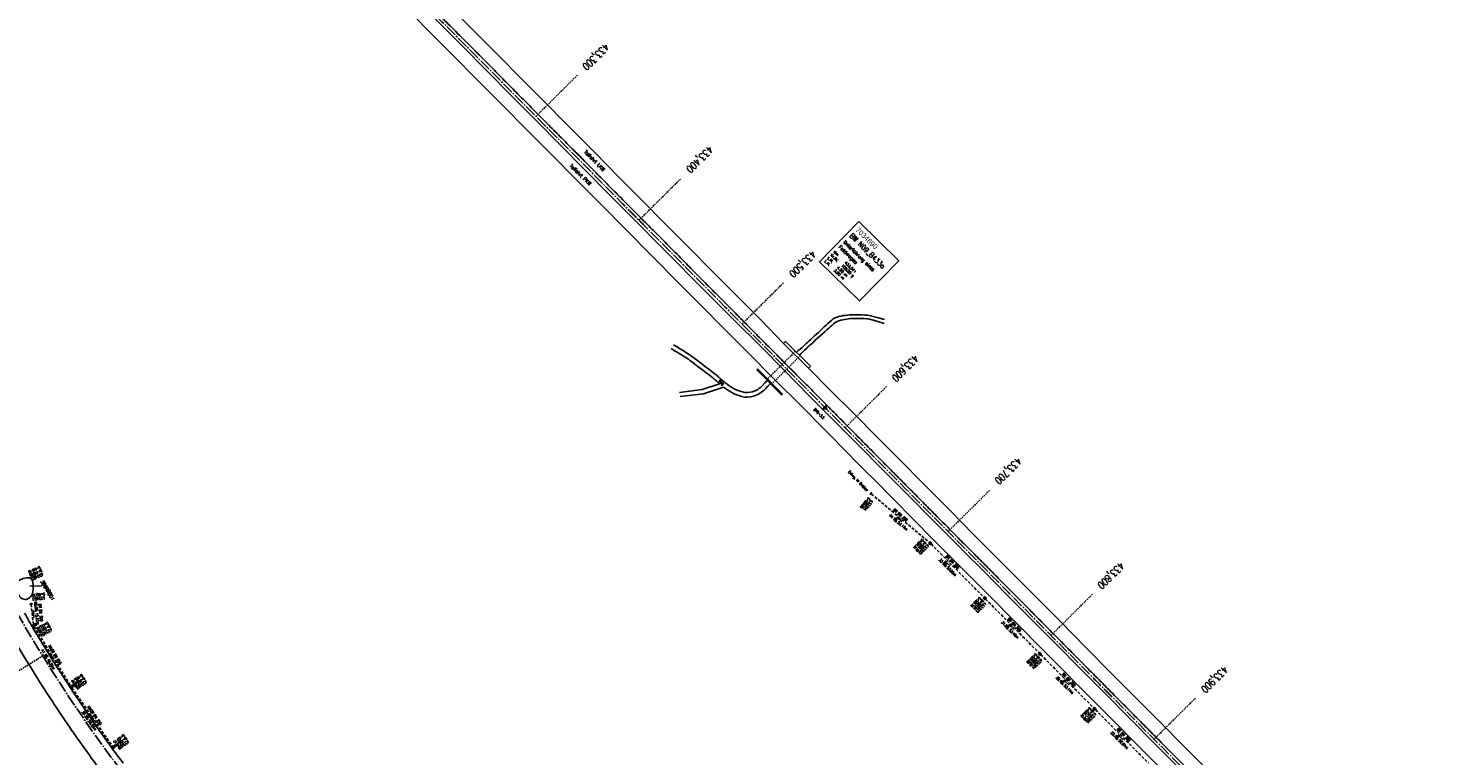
# Model space of a CAD drawing. Extents: x 454519 to 459636, y 422856 to 428936.
# Tile 65 of 82: x 456165 to 457139, y 426080 to 426577. Entities that reach past the tile are written whole.
import ezdxf
from ezdxf.enums import TextEntityAlignment as Align

# ---------------------------------------------------------------- set-up
doc = ezdxf.new("R2010")
doc.units = 0
doc.header["$LTSCALE"] = 2
doc.header["$MEASUREMENT"] = 0
for name, pattern in [('ACHSE', [5.5, 4, -0.5, 0.5, -0.5]), ('AUSGEZOGEN', [0]), ('GESTRICH-X2', [1.5, 1, -0.5]), ('GESTRICHELT', [0.75, 0.5, -0.25])]:
    doc.linetypes.add(name, pattern=pattern)
doc.layers.get('0').update_dxf_attribs({"linetype": 'CONTINUOUS'})
for name, color, linetype in [('ACHSETOP', 1, 'ACHSE'), ('BAUWOTOP', 1, 'AUSGEZOGEN'), ('BAUWUTOP', 1, 'GESTRICHELT'), ('BW-SCHRIFT', 1, 'AUSGEZOGEN'), ('FBR', 8, 'CONTINUOUS'), ('HEKTOM', 1, 'GESTRICHELT'), ('KANAL', 7, 'GESTRICH-X2'), ('Netzknoten_PKT', 7, 'CONTINUOUS'), ('Netzknoten_PKT-NR', 7, 'CONTINUOUS'), ('Netzknoten_SIGNATUR', 7, 'CONTINUOUS'), ('PFEIL', 7, 'CONTINUOUS'), ('RRB', 4, 'AUSGEZOGEN'), ('SCHACHTNR', 6, 'CONTINUOUS'), ('SCHRIFT', 7, 'AUSGEZOGEN'), ('SCHSYMBOL', 7, 'CONTINUOUS'), ('TEXTO', 4, 'CONTINUOUS'), ('TEXTU', 4, 'CONTINUOUS'), ('WEG', 8, 'AUSGEZOGEN')]:
    doc.layers.add(name, color=color, linetype=linetype)
doc.styles.add('ROMANS', font='romans.shx', dxfattribs={"width": 0.8})
doc.styles.add('UNIR-O', font='unir_o.shx')

# ---------------------------------------------------------------- blocks, each defined once
blk = doc.blocks.new('GST')
at = {"color": 0}
blk.add_circle((0, 0), 0.75, dxfattribs=at)
blk.add_point((0, 0), dxfattribs=at)
blk = doc.blocks.new('13')
blk.add_lwpolyline([(0.76, 1.22), (-0.75, 1.22), (-0.75, 1.8), (0.76, 1.8)], close=True)
at = {"rotation": 180}
blk.add_blockref('GST', (0, 0), dxfattribs=at)
blk = doc.blocks.new('PROM')
blk.add_line((1.57, 1.82), (0.02, 0.02))
for centre, radius in [((0.32, 1.51), 0.317), ((0.94, 0.29), 0.283), ((1.64, 0.29), 0.283)]:
    blk.add_circle(centre, radius)
blk.add_arc((0.99, 2.68), 1.03, 239.14139, 303.35492)
blk = doc.blocks.new('PFEIL2')
at = {"color": 0}
for p, q in [((0.88, 0), (-2.4, -0.01)), ((0.88, -0.27), (0.88, 0.28)), ((0.88, 0.28), (2.43, 0.01)), ((0.91, 0.27), (0.88, 0.26)), ((0.97, 0.26), (0.88, 0.25)), ((1.02, 0.25), (0.88, 0.23)), ((1.07, 0.24), (0.88, 0.21)), ((1.13, 0.23), (0.88, 0.19)), ((1.18, 0.22), (0.88, 0.17)), ((1.24, 0.21), (0.88, 0.15)), ((1.29, 0.21), (0.88, 0.14)), ((1.34, 0.2), (0.88, 0.12)), ((1.4, 0.19), (0.88, 0.1)), ((1.45, 0.18), (0.88, 0.08)), ((1.51, 0.17), (0.88, 0.06)), ((1.56, 0.16), (0.88, 0.04)), ((1.61, 0.15), (0.88, 0.02)), ((1.67, 0.14), (0.88, 0.01)), ((1.72, 0.13), (0.88, -0.01)), ((1.78, 0.12), (0.88, -0.03)), ((1.83, 0.11), (0.88, -0.05)), ((1.88, 0.1), (0.88, -0.07)), ((1.94, 0.09), (0.88, -0.09)), ((2.05, 0.08), (0.88, -0.12)), ((1.99, 0.08), (0.88, -0.11)), ((2.1, 0.07), (0.88, -0.14)), ((2.15, 0.06), (0.88, -0.16)), ((2.21, 0.05), (0.88, -0.18)), ((2.26, 0.04), (0.88, -0.2)), ((2.32, 0.03), (0.88, -0.22)), ((2.37, 0.02), (0.88, -0.23)), ((2.42, 0.01), (0.88, -0.25)), ((2.43, 0.01), (0.88, -0.27))]:
    blk.add_line(p, q, dxfattribs=at)
blk = doc.blocks.new('42')
at = {"color": 0}
blk.add_arc((-0.02, -0.31), 0.91, 12.5363, 167.4637, dxfattribs=at)
blk.add_point((0, 0), dxfattribs=at)
blk = doc.blocks.new('40')
at = {"color": 0}
blk.add_arc((0.02, 0.31), 0.91, 192.5363, 347.4637, dxfattribs=at)
blk.add_point((0, 0), dxfattribs=at)
blk = doc.blocks.new('Station_Netzknoten')
at = {"layer": 'Netzknoten_SIGNATUR'}
for p, q in [((-1.75, 0.5), (1.75, 0.5)), ((0, -1.5), (-1.75, 0.5)), ((0, -1.5), (1.75, 0.5))]:
    blk.add_line(p, q, dxfattribs=at)
blk.add_point((0, 0), dxfattribs=at)
blk = doc.blocks.new('PKT')
at = {"color": 0}
blk.add_circle((0, 0), 0.15, dxfattribs=at)
blk.add_point((0, 0), dxfattribs=at)
blk = doc.blocks.new('20')
blk.add_lwpolyline([(-0.75, -0.75), (0.75, -0.75), (0.75, 0.75), (-0.75, 0.75)], close=True)
blk.add_circle((0, 0), 0.676)
blk.add_point((0, 0))

msp = doc.modelspace()

# ---------------------------------------------------------------- linework, layer by layer
at = {"layer": 'ACHSETOP', "flags": 128}
msp.add_lwpolyline([(457915.72, 424851.29, -0.000006), (457913.58, 424853.81, -0.000044), (457913.3, 424854.14), (457897.16, 424873.22, 0.000004), (457889.08, 424882.77, -0.000008), (457881.01, 424892.31, -0.000002), (457872.61, 424902.22, -0.000003), (457864.86, 424911.39), (457848.71, 424930.47, 0.000027), (457843.58, 424936.54, -0.000013), (457838.45, 424942.6, -0.000828), (457837.34, 424943.91, -0.000193), (457832.58, 424949.58, -0.002836), (457826.36, 424957.07, -0.00181), (457816.73, 424968.91, -0.002663), (457809.62, 424977.8, -0.002228), (457801.22, 424988.52, -0.002227), (457793.59, 424998.45, -0.002235), (457786.07, 425008.4, -0.002237), (457778.64, 425018.43, -0.002229), (457771.27, 425028.55, -0.002228), (457764.01, 425038.74, -0.002231), (457756.84, 425048.97, -0.002238), (457749.71, 425059.34, -0.00227), (457742.78, 425069.63, -0.002201), (457734.87, 425081.59, -0.002958), (457729.08, 425090.55, -0.001376), (457721.3, 425102.82, -0.002197), (457716.48, 425110.54, -0.000018), (457715.87, 425111.53, 0.000102), (457715.76, 425111.71, 0.000005), (457709.19, 425122.34, -0.000006), (457702.61, 425132.97), (457689.46, 425154.23), (457676.31, 425175.49), (457663.16, 425196.75, -0.000006), (457656.58, 425207.38, 0.000006), (457650.01, 425218.01), (457636.86, 425239.28), (457623.71, 425260.54, -0.000006), (457617.13, 425271.17, 0.000006), (457610.56, 425281.8), (457597.41, 425303.06), (457584.25, 425324.32, -0.000017), (457577.68, 425334.95, 0.000017), (457571.1, 425345.59, 0.000011), (457564.53, 425356.22, -0.000007), (457557.95, 425366.85, -0.000002), (457550.82, 425378.37, -0.000002), (457544.8, 425388.11, -0.000012), (457538.23, 425398.74, 0.000002), (457531.65, 425409.37, 0.000013), (457522.15, 425424.73, 0.000036), (457518.82, 425430.11, 0.000002), (457518.5, 425430.63, 0.001494), (457513.17, 425439.19, 0.001009), (457505.21, 425451.81, 0.002111), (457499.48, 425460.77, 0.001564), (457491.66, 425472.81, 0.001564), (457484.79, 425483.24, 0.001559), (457477.84, 425493.65, 0.001562), (457470.82, 425504.02, 0.001568), (457463.77, 425514.31, 0.001567), (457456.64, 425524.56, 0.001562), (457449.44, 425534.8, 0.001556), (457442.17, 425544.98, 0.001559), (457434.85, 425555.1, 0.001564), (457427.46, 425565.18, 0.001563), (457420.01, 425575.22, 0.001565), (457412.5, 425585.2, 0.001564), (457404.92, 425595.15, 0.001562), (457397.28, 425605.05, 0.001562), (457389.58, 425614.89, 0.001563), (457381.81, 425624.71, 0.001568), (457374, 425634.44, 0.001561), (457366.14, 425644.12, 0.001554), (457358.17, 425653.79, 0.001558), (457350.15, 425663.42, 0.001564), (457342.11, 425672.95, 0.001572), (457334, 425682.43, 0.001566), (457325.8, 425691.9, 0.00156), (457317.56, 425701.31, 0.001562), (457309.26, 425710.65, 0.00156), (457300.91, 425719.93, 0.001558), (457292.49, 425729.18, 0.001564), (457284, 425738.39, 0.001569), (457275.49, 425747.51, 0.001564), (457266.01, 425757.53, 0.001926), (457258.25, 425765.62, 0.001186), (457247.56, 425776.64, 0.001887), (457240.8, 425783.52, 0.000041), (457237.45, 425786.9, 0.000316), (457237.01, 425787.34, 0.000002), (457228.45, 425795.96, 0.000003), (457223.19, 425801.26), (457205.57, 425819), (457187.95, 425836.74), (457170.34, 425854.48), (457152.72, 425872.22), (457135.11, 425889.96), (457117.49, 425907.69), (457099.87, 425925.43), (457082.26, 425943.17), (457064.64, 425960.91, 0.000014), (457055.83, 425969.78, -0.000014), (457047.03, 425978.65), (457029.41, 425996.39), (457011.79, 426014.13), (456994.18, 426031.87), (456976.56, 426049.61), (456958.95, 426067.35), (456941.33, 426085.09), (456923.71, 426102.82), (456906.1, 426120.56, 0.000014), (456897.29, 426129.43, -0.000014), (456888.48, 426138.3), (456870.86, 426156.04), (456853.25, 426173.78), (456835.63, 426191.52), (456818.02, 426209.26), (456800.4, 426227), (456782.78, 426244.74), (456765.17, 426262.47), (456747.55, 426280.21), (456729.93, 426297.95), (456712.32, 426315.69), (456694.7, 426333.43), (456677.09, 426351.17), (456659.47, 426368.91), (456641.85, 426386.65), (456624.24, 426404.39), (456606.62, 426422.13), (456589.01, 426439.87, 0.000014), (456580.2, 426448.74, -0.000014), (456571.39, 426457.6), (456553.77, 426475.34), (456536.16, 426493.08), (456518.54, 426510.82), (456500.93, 426528.56), (456483.31, 426546.3), (456465.69, 426564.04), (456448.08, 426581.78), (456430.46, 426599.52, 0.000014), (456421.65, 426608.39, -0.000014), (456412.84, 426617.26), (456395.23, 426634.99), (456383.63, 426646.67, 0.000725), (456382.56, 426647.75, 0.000156), (456377.6, 426652.72, 0.002626), (456370.69, 426659.55, 0.001668), (456359.73, 426670.21, 0.002498), (456351.52, 426678.06, 0.002083), (456341.58, 426687.4, 0.002085), (456332.39, 426695.88, 0.002089), (456323.15, 426704.28, 0.002082), (456313.84, 426712.59, 0.002074), (456304.43, 426720.86, 0.002079), (456294.95, 426729.04, 0.002087), (456285.44, 426737.12, 0.002093), (456275.86, 426745.12, 0.002088), (456266.18, 426753.06, 0.002077), (456256.46, 426760.91, 0.002077), (456246.66, 426768.68, 0.002082), (456236.8, 426776.37, 0.002086), (456226.89, 426783.97, 0.002088), (456215.98, 426792.19, 0.002513), (456206.86, 426798.93, 0.001652), (456194.46, 426807.93, 0.002613), (456186.58, 426813.55, 0.000131), (456181.19, 426817.36, 0.000661), (456180.12, 426818.11, 0.000001), (456173.12, 426823.01, -0.000002), (456166.12, 426827.92), (456145.65, 426842.27), (456125.17, 426856.61), (456104.7, 426870.96), (456084.23, 426885.31, 0.000012), (456075.03, 426891.75, -0.000012), (456065.83, 426898.2, -0.00044), (456065.72, 426898.27, -0.000024), (456063.76, 426899.66, -0.003713), (456055.72, 426905.4, -0.002427), (456043.53, 426914.34, -0.004512), (456034.85, 426920.89, -0.003471), (456023.71, 426929.59, -0.003476), (456013.96, 426937.42, -0.003478), (456004.33, 426945.38, -0.003472), (455994.81, 426953.46, -0.003468), (455985.39, 426961.7, -0.003467), (455976.09, 426970.06, -0.003474), (455966.91, 426978.53, -0.003474), (455957.86, 426987.14, -0.003467), (455948.91, 426995.88, -0.00347), (455940.09, 427004.74, -0.003474), (455931.4, 427013.72, -0.003479), (455922.83, 427022.81, -0.003475), (455914.39, 427032.04, -0.003471), (455906.07, 427041.38, -0.003476), (455897.89, 427050.82, -0.00347), (455889.85, 427060.38, -0.003463), (455881.92, 427070.06, -0.00347), (455874.13, 427079.85, -0.003479), (455866.5, 427089.73, -0.003479), (455859, 427099.71, -0.003469), (455851.62, 427109.82, -0.003465), (455844.39, 427120.03, -0.003473), (455837.31, 427130.32, -0.003478), (455830.37, 427140.71, -0.003474), (455823.57, 427151.21, -0.00347), (455816.92, 427161.79, -0.003471), (455810.42, 427172.47, -0.003472), (455804.07, 427183.23, -0.003473), (455797.87, 427194.08, -0.003473), (455791.42, 427205.75, -0.003967), (455785.92, 427216.04, -0.002976), (455778.94, 427229.57, -0.004632), (455774.58, 427238.32, -0.000579), (455770.49, 427246.77, -0.001724), (455769.13, 427249.62, -0.000007), (455765.12, 427258.07, -0.000021), (455763.79, 427260.87), (455753.08, 427283.46), (455742.37, 427306.05), (455731.66, 427328.64, -0.000016), (455726.85, 427338.77, 0.000012), (455722.05, 427348.89, 0.000505), (455721.99, 427349.02, 0.000029), (455720.94, 427351.23, 0.005761), (455716.62, 427360.03, 0.003719), (455709.66, 427373.54, 0.006688), (455704.46, 427383.16, 0.005204), (455697.47, 427395.36, 0.00521), (455691.03, 427406.07, 0.005208), (455684.38, 427416.66, 0.005212), (455677.5, 427427.1, 0.005215), (455670.41, 427437.39, 0.005208), (455663.11, 427447.52, 0.005201), (455655.59, 427457.52, 0.005205), (455647.54, 427467.76, 0.005666), (455639.94, 427477.01, 0.004763), (455630.21, 427488.37, 0.007089), (455623.49, 427495.84, 0.001658), (455615.56, 427504.36, 0.003572), (455611.84, 427508.28, 0.000012), (455608, 427512.26, -0.000027), (455606.32, 427514), (455588.97, 427532), (455571.61, 427550), (455554.26, 427567.99), (455536.91, 427585.99, 0.000014), (455528.23, 427594.99, -0.000014), (455519.55, 427603.99), (455502.2, 427621.98), (455484.85, 427639.98, 0.000002), (455479.31, 427645.72, -0.000001), (455473.77, 427651.47, -0.001156), (455472.6, 427652.69, -0.000265), (455467.53, 427658.01, -0.003963), (455460.87, 427665.1, -0.002525), (455450.56, 427676.37, -0.003728), (455442.98, 427684.88, -0.00312), (455434.07, 427695.16, -0.003121), (455425.99, 427704.71, -0.003125), (455418.05, 427714.35, -0.003131), (455410.22, 427724.09, -0.003129), (455402.51, 427733.93, -0.003124), (455394.93, 427743.86, -0.003122), (455387.47, 427753.9, -0.003123), (455380.13, 427764.03, -0.003127), (455372.93, 427774.24, -0.003128), (455365.85, 427784.53, -0.003125), (455358.9, 427794.93, -0.003121), (455351.83, 427805.8, -0.003366), (455345.4, 427815.97, -0.002883), (455337.58, 427828.68, -0.004268), (455332.42, 427837.34, -0.001081), (455326.42, 427847.67, -0.002226), (455323.54, 427852.71, -0.000009), (455321.01, 427857.17, 0.000021), (455319.97, 427859.01), (455307.64, 427880.76, -0.000002), (455301.48, 427891.64, 0.000005), (455295.32, 427902.52, 0.000005), (455289.16, 427913.39, -0.000006), (455283, 427924.27, -0.000002), (455276.84, 427935.15, -0.000002), (455270.68, 427946.02, -0.000003), (455264.52, 427956.9, 0.000003), (455258.36, 427967.77, 0.000002), (455252.2, 427978.65, 0.000002), (455246.03, 427989.53, 0.000006), (455239.87, 428000.4, -0.000005), (455233.71, 428011.28, -0.000005), (455227.55, 428022.16, 0.000005), (455221.39, 428033.03, 0.000005), (455215.23, 428043.91, -0.000005), (455209.07, 428054.78, -0.000005), (455202.91, 428065.66, 0.000005), (455196.75, 428076.54, 0.000005), (455190.59, 428087.41, -0.000006), (455184.42, 428098.29, -0.000002), (455178.26, 428109.17, -0.000002), (455172.1, 428120.04, -0.000003), (455165.94, 428130.92, 0.000003), (455159.78, 428141.79, 0.000002), (455153.62, 428152.67, 0.000002), (455147.46, 428163.55, 0.000006), (455141.3, 428174.42, -0.000005), (455135.14, 428185.3, -0.000005), (455128.98, 428196.18, 0.000005), (455122.82, 428207.05, 0.000005), (455116.66, 428217.93, -0.000009), (455110.49, 428228.8), (455098.17, 428250.56), (455091.75, 428261.89, 0.000684), (455090.33, 428264.4, 0.000218), (455085.82, 428272.29, 0.001881), (455080.96, 428280.74, 0.001202), (455073.26, 428293.91, 0.001632), (455067.33, 428303.92, 0.001421), (455060.45, 428315.38, 0.001428), (455053.96, 428326.06, 0.001428), (455047.4, 428336.7, 0.00142), (455040.79, 428347.29, 0.001417), (455034.11, 428357.87, 0.001416), (455027.36, 428368.42, 0.00142), (455020.58, 428378.89, 0.001425), (455013.72, 428389.34, 0.001425), (455006.81, 428399.76, 0.001418), (454999.84, 428410.12, 0.001415), (454992.8, 428420.47, 0.001417), (454985.7, 428430.77, 0.00142), (454978.56, 428441.01, 0.001426), (454971.36, 428451.22, 0.001423), (454964.09, 428461.4, 0.00142), (454956.76, 428471.54, 0.001422), (454949.38, 428481.62, 0.001169), (454943.26, 428489.9, 0.001416)], format="xyb", dxfattribs=at)
msp.add_lwpolyline([(455425.56, 427620.83), (455437.39, 427603.7), (455451.64, 427583.15), (455465.92, 427562.64), (455480.24, 427542.14), (455494.57, 427521.66), (455502.11, 427510.87), (455508.9, 427501.17), (455523.23, 427480.69), (455537.55, 427460.19), (455551.84, 427439.68), (455566.11, 427419.15), (455580.33, 427398.59), (455594.51, 427378), (455608.63, 427357.37), (455622.68, 427336.69), (455636.65, 427315.96), (455650.54, 427295.18), (455664.34, 427274.33), (455678.03, 427253.41), (455691.6, 427232.42), (455705.06, 427211.34), (455718.38, 427190.19), (455731.56, 427168.95), (455744.59, 427147.61), (455757.45, 427126.17), (455770.14, 427104.64), (455782.65, 427082.99), (455794.97, 427061.23), (455807.09, 427039.37), (455818.98, 427017.38), (455825.16, 427005.75), (455830.66, 426995.28), (455842.1, 426973.05), (455853.32, 426950.7), (455864.3, 426928.24), (455875.04, 426905.67), (455885.55, 426882.99), (455895.82, 426860.19), (455905.86, 426837.3), (455915.65, 426814.3), (455925.21, 426791.2), (455934.52, 426767.99), (455943.59, 426744.7), (455948.56, 426731.63), (455952.42, 426721.31), (455961.02, 426697.84), (455969.41, 426674.28), (455977.62, 426650.67), (455985.67, 426627), (455993.59, 426603.29), (456001.41, 426579.55), (456009.15, 426555.77), (456016.84, 426531.99), (456024.01, 426509.75), (456024.51, 426508.19), (456032.18, 426484.4), (456039.9, 426460.62), (456047.73, 426436.88), (456055.71, 426413.18), (456063.88, 426389.56), (456072.3, 426366.02), (456081.02, 426342.59), (456090.07, 426319.28), (456099.52, 426296.14), (456109.39, 426273.17), (456119.74, 426250.41), (456130.61, 426227.9), (456142.03, 426205.66), (456154, 426183.72), (456166.52, 426162.08), (456179.57, 426140.76), (456193.16, 426119.77), (456207.26, 426099.13), (456221.87, 426078.84), (456236.99, 426058.93), (456252.6, 426039.41), (456266.67, 426022.68)], dxfattribs=at)
at = {"layer": 'BAUWOTOP', "flags": 128}
for points in [[(456698.7, 426344.91), (456700.11, 426346.29), (456683.17, 426363.2), (456681.74, 426361.85), (456698.7, 426344.91)], [(456680.91, 426327.25), (456664.06, 426344.26), (456663.46, 426343.86)], [(456663.46, 426343.86), (456680.41, 426326.76), (456680.91, 426327.25)]]:
    msp.add_lwpolyline(points, dxfattribs=at)
at = {"layer": 'BAUWUTOP'}
for p, q in [((456689.88, 426356.5), (456670.22, 426337.04)), ((456673.39, 426333.84), (456693.03, 426353.36))]:
    msp.add_line(p, q, dxfattribs=at)
at = {"layer": 'BW-SCHRIFT'}
msp.add_lwpolyline([(456733.17, 426445.09), (456760.52, 426418.24), (456733.64, 426390.87), (456706.3, 426417.72)], close=True, dxfattribs=at)
at = {"layer": 'FBR'}
msp.add_line((456784.31, 426240.68), (456766.45, 426258.64), dxfattribs=at)
at = {"layer": 'FBR', "flags": 128}
for points in [[(457176.51, 425850.98, -0.000001), (457160.29, 425867.39, -0.000176)], [(456409.43, 426623.6, 0.000007), (456389.83, 426643.14, 0.001293)], [(456962.18, 426066.81, 0.000093), (456954.08, 426074.96, -0.000121), (456945.98, 426083.1, -0.00054), (456938.07, 426091.08, 0.000601), (456930.16, 426099.06, 0.000205), (456922.11, 426107.15, -0.000171), (456914.07, 426115.23, -0.000026), (456904.17, 426125.2, -0.000038), (456897.56, 426131.84, -0.000079), (456887.23, 426142.25, -0.000148), (456881.7, 426147.82, -0.000091), (456878.14, 426151.41, -0.000025), (456865.12, 426164.55, -0.000088), (456857.15, 426172.59, 0.00051), (456849.18, 426180.64, 0.000184), (456845.98, 426183.86, 0.000047), (456833.34, 426196.58, 0.000003), (456825.6, 426204.36, 0.000003), (456817.43, 426212.58, 0.000055), (456809.29, 426220.76, -0.000244), (456801.16, 426228.94, -0.000313), (456799.33, 426230.78, -0.00004), (456785.11, 426245.13, -0.000079), (456777.26, 426253.05, 0.000127), (456769.41, 426260.98, 0.000747), (456761.37, 426269.07, -0.00073), (456753.33, 426277.16, -0.000095), (456746.84, 426283.71, -0.000064), (456737.21, 426293.44, -0.000049), (456732.43, 426298.26, -0.000022), (456721.53, 426309.28, -0.000744), (456712.88, 426318.05, 0.000867), (456705.45, 426325.58, 0.002321), (456698.28, 426332.75, -0.001868), (456689.37, 426341.65, -0.000371), (456681.08, 426350.01, 0.000389), (456673.16, 426357.99, 0.000363), (456665.22, 426365.96, -0.000374), (456657.54, 426373.67, -0.001387), (456650.86, 426380.44, 0.001157), (456642.85, 426388.55, 0.002133), (456635.11, 426396.28, -0.002158), (456627.46, 426403.93, -0.001553), (456618.42, 426413.09, 0.001666), (456610, 426421.64, 0.000096), (456599.33, 426432.39, 0.000188), (456593.87, 426437.87, 0.000034), (456585.15, 426446.63, 0.000035), (456576.51, 426455.32, 0.000279), (456568.59, 426463.26, -0.000329), (456561.88, 426469.99, -0.001403), (456554.75, 426477.2, 0.001068), (456545.39, 426486.67, 0.000381), (456537.17, 426494.94, -0.000427), (456529.83, 426502.32, -0.000401), (456521.39, 426510.85, 0.000504), (456514.66, 426517.64, 0.000475), (456507.24, 426525.1, -0.000441), (456499.81, 426532.56, -0.000259), (456491.76, 426540.68, 0.000253), (456483.7, 426548.8, 0.000153), (456474.57, 426557.99, 0.000215), (456468.06, 426564.53, 0.000342), (456462.62, 426569.98, -0.000182), (456452.44, 426580.19, -0.000228), (456444.22, 426588.44, -0.000256)], [(457075.09, 425953.15, -0.000002), (457067.24, 425961.04, 0.000002), (457059.38, 425968.93, 0.000158)]]:
    msp.add_lwpolyline(points, format="xyb", dxfattribs=at)
at = {"layer": 'FBR'}
for points in [[(456304.82, 426718.13), (456305.65, 426717.41), (456323.71, 426701.39), (456330.42, 426695.18), (456344.16, 426682.45), (456361.75, 426665.64), (456372.44, 426655.13), (456378.71, 426648.97), (456394.05, 426633.6), (456411.51, 426615.96), (456428.01, 426599.33), (456444.76, 426582.44), (456461.88, 426565.21), (456479.01, 426547.92), (456495.64, 426531.15), (456512.09, 426514.6)], [(456609.94, 426403.29), (456591.38, 426422.03), (456574.06, 426439.51), (456556.68, 426457.03), (456539.4, 426474.41), (456523.2, 426490.78), (456506.25, 426507.88), (456489.22, 426524.91), (456472.5, 426541.85), (456455.39, 426559.06), (456438.03, 426576.49), (456421.45, 426593.31), (456404.99, 426609.82), (456387.38, 426627.62), (456379.09, 426635.65), (456377.47, 426636.81)], [(456730.55, 426281.82), (456726.58, 426285.87), (456710.61, 426302.11), (456693.02, 426319.81), (456676.34, 426336.59), (456657.6, 426355.45), (456641.64, 426371.42), (456624.12, 426389.1), (456609.94, 426403.29)], [(456730.55, 426281.82), (456738.13, 426274.29)], [(456738.13, 426274.29), (456743.19, 426269.26)]]:
    msp.add_lwpolyline(points, dxfattribs=at)
at = {"layer": 'FBR', "flags": 128}
for points in [[(456681.74, 426361.85), (456666.35, 426377.75), (456650.8, 426393.41), (456634.83, 426409.48), (456615.36, 426429.06), (456600.34, 426444.11), (456584.68, 426460.01), (456568.5, 426476.29), (456552.83, 426492.17), (456531.36, 426513.64), (456520.26, 426524.87), (456502.66, 426542.59), (456485.98, 426559.46), (456469.96, 426575.58), (456452.36, 426593.26), (456436.97, 426608.73), (456418.53, 426627.21), (456402.78, 426643.03), (456386.61, 426658.94), (456381.27, 426664.26), (456369.86, 426675.3), (456354.17, 426690.47), (456346.21, 426697.83)], [(456512.09, 426514.6), (456529.4, 426497.13), (456545.65, 426480.71), (456563.14, 426463.08), (456580.44, 426445.67), (456597.68, 426428.35), (456630.73, 426395.16), (456648, 426377.85), (456665.65, 426360.12), (456682.6, 426343.12), (456699.29, 426326.13), (456717.09, 426308.14), (456733.19, 426292.1), (456749.75, 426275.47), (456766.45, 426258.64)], [(456698.7, 426344.91), (456713.6, 426329.97), (456729.94, 426313.74), (456746.05, 426297.6), (456761.51, 426281.95), (456777.33, 426266.03), (456795.61, 426247.66), (456811.77, 426231.24), (456835.42, 426207.51), (456870.62, 426172.12), (456889.01, 426153.58), (456905.24, 426137.2), (456921.12, 426121.23), (456938.1, 426104.13), (456956.38, 426085.68), (456973.08, 426069)], [(456743.19, 426269.26), (456784.11, 426227.87), (456822.07, 426189.72), (456859.65, 426151.86), (456897.02, 426114.3), (456934.19, 426076.92), (456970.77, 426040.01), (457012.72, 425997.83), (457044.98, 425965.31), (457076.25, 425933.81), (457095.62, 425914.28)], [(456784.31, 426240.68), (456800.71, 426224.17), (456805.59, 426219.25), (456818.43, 426206.3), (456834.55, 426190.07), (456851.14, 426173.38), (456868.33, 426156.07), (456884.56, 426139.73), (456902.11, 426122.07), (456918.19, 426105.94), (456935.96, 426088.01), (456953.12, 426070.7), (456969.72, 426053.97), (456985.67, 426037.92), (457003.53, 426019.94), (457020.48, 426002.84), (457037.34, 425985.85), (457053.27, 425969.82), (457071.23, 425951.74), (457088.03, 425934.81), (457104.96, 425917.75)]]:
    msp.add_lwpolyline(points, dxfattribs=at)
at = {"layer": 'FBR'}
for points in [[(456162.55, 426177.46, 0.003283), (456169.04, 426166.13, 0.006523), (456172.43, 426160.5, 0.000145), (456182.48, 426144.24, 0.002502), (456183.07, 426143.3, 0.00288), (456189.34, 426133.52, 0.002246), (456197.5, 426121.07, 0.00361), (456206.03, 426108.38, 0.003866), (456214.18, 426096.65, 0.003885), (456222.83, 426084.58, 0.004819), (456229.98, 426074.98, 0.001672)], [(456148.4, 426171.39, 0.002386), (456155.01, 426159.89, 0.004929), (456158.29, 426154.37, 0.000143), (456169.31, 426136.24, 0.003208), (456169.81, 426135.44, 0.003243), (456175.11, 426127.09, 0.002523), (456182.05, 426116.43, 0.002504), (456188.98, 426106.03, 0.003038), (456194.79, 426097.52, 0.003312), (456200.88, 426088.82, 0.002874), (456208.03, 426078.89, 0.002592), (456214.81, 426069.68, 0.002648), (456221.53, 426060.74, 0.003138), (456229.06, 426050.98, 0.003436), (456236.04, 426042.16, 0.002779), (456242.81, 426033.83, 0.002138), (456248.79, 426026.61, 0.002372)]]:
    msp.add_lwpolyline(points, format="xyb", dxfattribs=at)
at = {"layer": 'HEKTOM'}
for p, q in [((456512.37, 426517.03), (456540.75, 426545.22)), ((456582.84, 426446.06), (456611.22, 426474.25)), ((456653.31, 426375.09), (456681.69, 426403.28)), ((456723.78, 426304.16), (456752.16, 426332.34)), ((456794.25, 426233.19), (456822.62, 426261.38)), ((456864.72, 426162.25), (456893.09, 426190.44)), ((456174.94, 426148.16), (456140.91, 426127.16)), ((456935.19, 426091.28), (456963.6, 426119.47))]:
    msp.add_line(p, q, dxfattribs=at)
at = {"layer": 'KANAL'}
for p, q in [((456741.84, 426258.91), (456781.47, 426225.84)), ((456782.61, 426224.75), (456818.86, 426188.18)), ((456819.92, 426187.11), (456856.53, 426150.25)), ((456168.67, 426169.66), (456167.09, 426183.45)), ((456169.16, 426168.28), (456194.16, 426127.66)), ((456857.6, 426149.18), (456893.96, 426112.56)), ((456194.97, 426126.41), (456222.78, 426086.38)), ((456895.02, 426111.49), (456931.25, 426075.03))]:
    msp.add_line(p, q, dxfattribs=at)
at = {"layer": 'RRB', "flags": 128}
msp.add_lwpolyline([(456159.16, 426188.8, 0.165971), (456162.15, 426186.94, 0.197997), (456165.1, 426187.43, 0.056307), (456166.69, 426188.69, 0.081628), (456167.52, 426189.83, 0.069129), (456168.15, 426191.68, 0.039089), (456168.53, 426195.1, 0.07965), (456167.98, 426199.4, 0.167259), (456166.77, 426201.11, 0.173575), (456164.91, 426201.65, 0.076152), (456160.7, 426200.72, 0.050551), (456157.43, 426199.06, 0.183061), (456156.81, 426198.22, 0.078683), (456156.72, 426197.42, 0.024341), (456156.94, 426194.84, 0.054033), (456157.7, 426191.78, 0.05144), (456159.16, 426188.8)], format="xyb", dxfattribs=at)
msp.add_lwpolyline([(456166.31, 426196.14), (456174.26, 426196)], dxfattribs=at)
at = {"layer": 'WEG', "flags": 128}
for points in [[(456750.71, 426378.27), (456746.77, 426379.33), (456741.29, 426380.8, 0.048671), (456739.22, 426381.14, 0.012972), (456731.34, 426381.47, 0.058426), (456719.62, 426380.28, 0.125155), (456714.65, 426377.78, 0.01081), (456709.54, 426373.13, -0.005188), (456698.98, 426363.32, -0.001769), (456695.61, 426360.28, -0.001194), (456690.59, 426355.79)], [(456750.58, 426375.54), (456746.34, 426376.74), (456740.71, 426378.33, 0.052133), (456738.71, 426378.68, 0.01477), (456731.59, 426378.95, 0.060423), (456721.01, 426377.75, 0.116136), (456716.01, 426375.25, 0.00906), (456712.96, 426372.61, 0.002195), (456700.61, 426361.42, 0.002453), (456697.37, 426358.44, 0.001619), (456692.51, 426353.88)], [(456606.47, 426360.85, -0.009776), (456616.1, 426354.96, -0.020365), (456620.54, 426351.86, -0.00146), (456634.36, 426341.29, -0.008003), (456636.84, 426339.32, -0.010362), (456638.69, 426337.74, 0.005994), (456641.85, 426334.98, 0.053894), (456647.52, 426331.12, 0.057134), (456653.55, 426328.75, 0.140173), (456660.56, 426328.86, 0.127286), (456667.13, 426332.88), (456669.02, 426334.83), (456670.69, 426336.57)], [(456610.68, 426328.41), (456625.99, 426330.29), (456638.02, 426334.33, -0.002119), (456636.8, 426335.41, 0.010448), (456634.95, 426336.99, 0.007831), (456632.45, 426338.98, 0.001456), (456618.81, 426349.4, 0.020369), (456614.4, 426352.48, 0.009791), (456604.85, 426358.32, -0.009791)], [(456610.91, 426325.46), (456626.94, 426327.45), (456640.67, 426332.05, 0.049016), (456646.31, 426328.29, 0.05556), (456653.05, 426325.61, 0.145259), (456661.2, 426325.78, 0.123816), (456669.28, 426330.79), (456671.1, 426332.67), (456672.81, 426334.43)]]:
    msp.add_lwpolyline(points, format="xyb", dxfattribs=at)

# ---------------------------------------------------------------- block references
at = {"layer": 'Netzknoten_PKT'}
msp.add_blockref('PKT', (456710, 426318.03), dxfattribs=at)
at = {"layer": 'Netzknoten_SIGNATUR', "rotation": 44.80066885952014}
msp.add_blockref('Station_Netzknoten', (456710, 426318.03), dxfattribs=at)
at = {"layer": 'PFEIL'}
for p, rotation in [((456761.02, 426241.61), 140.1385), ((456793.92, 426211.48), 134.9427), ((456168.74, 426176.96), 96.1349765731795), ((456837.57, 426168.08), 134.6014), ((456181.14, 426147.55), 121.6206), ((456875.06, 426130.2), 134.8177), ((456208.55, 426105.96), 124.7935), ((456912.43, 426092.59), 134.8032)]:
    msp.add_blockref('PFEIL2', p, dxfattribs=dict(at, rotation=rotation))
at = {"layer": 'SCHSYMBOL'}
for name, p, rotation in [('42', (456741.28, 426259.39), 232.481007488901), ('20', (456782.08, 426225.29), 314.8008), ('20', (456819.39, 426187.64), 314.8008), ('40', (456166.98, 426184.04), 4.243031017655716), ('13', (456168.75, 426168.91), 300.3030707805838), ('20', (456857.07, 426149.71), 314.8008), ('13', (456194.55, 426127.01), 304.9462023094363), ('20', (456894.49, 426112.03), 314.8008), ('13', (456223.21, 426085.77), 306.4760947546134)]:
    msp.add_blockref(name, p, dxfattribs=dict(at, rotation=rotation))
at = {"layer": 'TEXTU'}
for p, rotation in [((456757.18, 426240.91), 320.1385), ((456791.08, 426210.43), 314.9427), ((456169.71, 426180.53), 276.1349765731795), ((456833.68, 426167.75), 314.6014), ((456176.25, 426148.07), 301.6206000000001), ((456871.17, 426129.86), 314.8177000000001), ((456204.17, 426106.16), 304.7935), ((456908.54, 426092.25), 314.8032)]:
    msp.add_blockref('PROM', p, dxfattribs=dict(at, rotation=rotation))

# ---------------------------------------------------------------- texts
at = {"layer": 'BW-SCHRIFT'}
for s, height, style, p in [('7034690', 3.5, 'UNIR-O', (456730.69, 426439.05)), ('Feldweges', 2.5, 'ROMANS', (456719.08, 426427.58)), ('L.H.   3.90 m', 1.8, 'ROMANS', (456709.54, 426417.83)), ('L.W.   4.50 m', 1.8, 'ROMANS', (456711.55, 426419.91)), ('Kr.Wi.', 1.8, 'ROMANS', (456713.6, 426422)), ('Km', 1.8, 'ROMANS', (456715.65, 426424.17)), ('100.00 g', 1.8, 'ROMANS', (456721.06, 426414.82)), ('433,541', 1.8, 'ROMANS', (456723.33, 426416.82))]:
    msp.add_text(s, height=height, rotation=315.51826, dxfattribs=dict(at, style=style)).set_placement(p)
at = {"layer": 'BW-SCHRIFT', "style": 'ROMANS', "width": 0.8}
for s, height, p in [('Unterführung eines ', 2.5, (456722.32, 426430.9)), ('BW N09_B433a', 3.5, (456726.5, 426435.01))]:
    msp.add_text(s, height=height, rotation=315.51826, dxfattribs=at).set_placement(p)
at = {"layer": 'HEKTOM', "style": 'ROMANS', "width": 0.8}
for s, p in [('433,300', (456559.49, 426567.39)), ('433,400', (456630.53, 426497.26)), ('433,500', (456700.98, 426425.68)), ('433,600', (456771.11, 426354.46)), ('433,700', (456841.53, 426284.33)), ('433,800', (456911.83, 426212.72)), ('433,900', (456982.67, 426141.71))]:
    msp.add_text(s, height=5, rotation=224.8008, dxfattribs=at).set_placement(p)
at = {"layer": 'Netzknoten_PKT-NR', "style": 'ROMANS', "width": 0.75}
msp.add_text('840-3.5', height=1.8, rotation=315.19368, dxfattribs=at).set_placement((456708.67, 426309.99), align=Align.RIGHT)
at = {"layer": 'RRB', "style": 'ROMANS', "width": 0.8}
msp.add_text('389RRB01', height=2.5, rotation=300.22848, dxfattribs=at).set_placement((456173.36, 426199.14))
at = {"layer": 'SCHACHTNR', "style": 'ROMANS'}
for s, height, rotation, width, p in [('S=502.03', 1.8, 230.18735, 0.6, (456739.71, 426256.71)), ('433301', 2, 230.18735, 0.7, (456741.65, 426255.11)), ('S=504.41', 1.8, 224.8008, 0.6, (456776.54, 426228.49)), ('D=506.10', 1.8, 224.8008, 0.6, (456778.29, 426226.7)), ('433302', 2, 224.8008, 0.7, (456780.07, 426224.92)), ('S=446.40', 1.8, 203.12199, 0.6, (456173.08, 426209.65)), ('D=448.85', 1.8, 203.12199, 0.6, (456174.09, 426207.37)), ('433402', 2, 203.12199, 0.7, (456175.06, 426205.06)), ('S=452.16', 1.8, 186.05221, 0.6, (456176.44, 426191.4)), ('433403', 2, 186.05221, 0.7, (456176.69, 426188.92)), ('S=506.19', 1.8, 224.8008, 0.6, (456815.78, 426188.72)), ('D=507.94', 1.8, 224.8008, 0.6, (456817.57, 426186.94)), ('433303', 2, 224.8008, 0.7, (456819.32, 426185.19)), ('S=453.15', 1.8, 210.30307, 0.6, (456178.33, 426171.67)), ('D=454.56', 1.8, 210.30307, 0.6, (456179.61, 426169.53)), ('433404', 2, 210.30307, 0.7, (456180.86, 426167.37)), ('S=507.89', 1.8, 224.8008, 0.6, (456854.11, 426150.12)), ('D=509.64', 1.8, 224.8008, 0.6, (456855.89, 426148.34)), ('433304', 2, 224.8008, 0.7, (456857.64, 426146.59)), ('S=455.18', 1.8, 214.9462, 0.6, (456201.77, 426135.98)), ('D=456.62', 1.8, 214.9462, 0.6, (456203.19, 426133.92)), ('433405', 2, 214.9462, 0.7, (456204.61, 426131.87)), ('S=509.40', 1.8, 224.8008, 0.6, (456891.07, 426113.26)), ('D=511.10', 1.8, 224.8008, 0.6, (456892.82, 426111.48)), ('433305', 2, 224.8008, 0.7, (456894.6, 426109.73)), ('S=457.15', 1.8, 216.47609, 0.6, (456230.31, 426094.89)), ('D=458.61', 1.8, 216.47609, 0.6, (456231.78, 426092.87)), ('433406', 2, 216.47609, 0.7, (456233.25, 426090.86))]:
    msp.add_text(s, height=height, rotation=rotation, dxfattribs=dict(at, width=width)).set_placement(p)
at = {"layer": 'SCHRIFT', "style": 'ROMANS', "width": 0.8}
for s, height, rotation, p in [('Talfahrt LKW', 2.5, 314.6362, (456544.99, 426492.53)), ('Talfahrt PKW', 2.5, 315.38719, (456535.16, 426483)), ('Weg', 1.8, 317.83349, (456637.08, 426336.02)), ('Entwg. in Graben', 1.8, 314.23826, (456725.71, 426273.82))]:
    msp.add_text(s, height=height, rotation=rotation, dxfattribs=at).set_placement(p)
at = {"layer": 'TEXTO', "style": 'ROMANS', "width": 0.75}
for s, rotation, p in [('BR DN 300', 320.1385, (456761.05, 426243.86)), ('BR DN 300', 314.9427, (456796.6, 426211.8)), ('BR DN 300', 276.13498, (456172.72, 426177.76)), ('BR DN 300', 314.6014, (456838.97, 426168.85)), ('KMZR DN 250', 301.6206, (456182.5, 426148.5)), ('BR DN 300', 314.8177, (456876.22, 426131.27)), ('KMZR DN 250', 304.7935, (456209.69, 426106.97)), ('BR DN 300', 314.8032, (456913.72, 426093.75))]:
    msp.add_text(s, height=1.8, rotation=rotation, dxfattribs=at).set_placement(p, align=Align.CENTER)
at = {"layer": 'TEXTU', "style": 'ROMANS', "width": 0.75}
for s, rotation, p in [('44.7', 320.1385, (456753.66, 426243.84)), ('53.17m', 320.1385, (456759.47, 426239)), ('33.6', 314.9427, (456787.84, 426213.68)), ('53.00m', 314.9427, (456793.18, 426208.31)), ('65.0', 276.13498, (456169.21, 426185.07)), ('15.23m', 276.13498, (456170.02, 426177.55)), ('31.8', 314.6014, (456830.47, 426171)), ('53.46m', 314.6014, (456835.78, 426165.62)), ('41.3', 301.6206, (456173.84, 426151.95)), ('49.20m', 301.6206, (456177.81, 426145.52)), ('28.4', 314.8177, (456867.94, 426133.09)), ('53.11m', 314.8177, (456873.28, 426127.72)), ('39.2', 304.7935, (456201.56, 426109.91)), ('50.22m', 304.7935, (456205.88, 426103.69)), ('23.1', 314.8032, (456905.31, 426095.5)), ('52.91m', 314.8032, (456910.66, 426090.12))]:
    msp.add_text(s, height=1.8, rotation=rotation, dxfattribs=at).set_placement(p)

doc.saveas('drawing.dxf')
